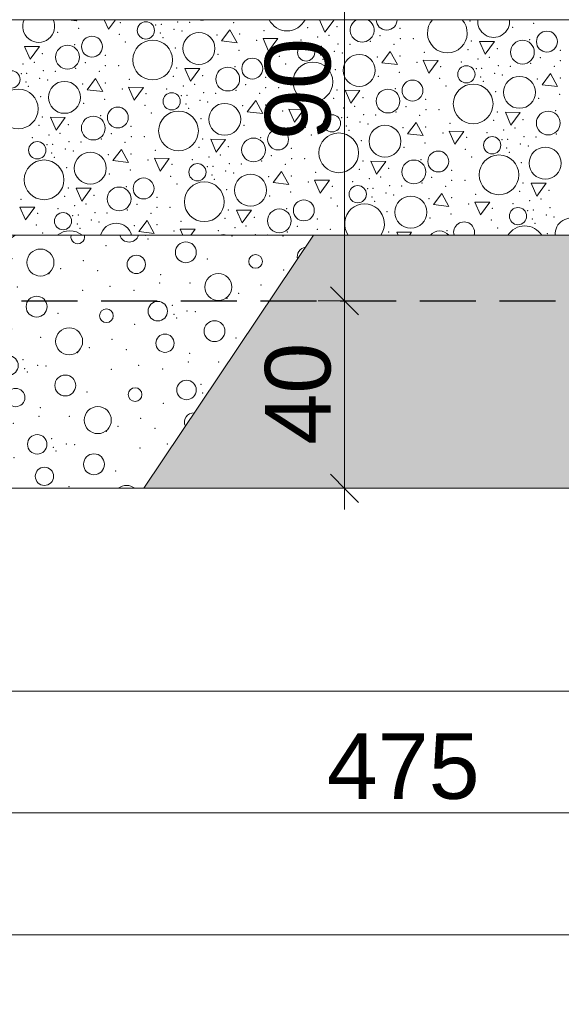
# Model space of a CAD drawing. Header units: millimetres. Extents: x -12989 to 381814, y -50461 to 30884.
# Tile 20 of 111: x 365345 to 366501, y -48362 to -46261. Entities that reach past the tile are written whole.
import ezdxf

# ---------------------------------------------------------------- set-up
doc = ezdxf.new("R2010")
doc.units = ezdxf.units.MM
doc.header["$MEASUREMENT"] = 0
doc.linetypes.add('Krawędzie ukryte', pattern=[170, 120, -50])
doc.linetypes.add('Wipeout_Contour', pattern=[1000, 0, -1000])
for name, color, linetype, lineweight in [('0_Nr_pióra__21', 7, 'Continuous', 25), ('A__STROPY_Nr_pióra__49', 7, 'Continuous', 15), ('A__STROPY_Nr_pióra__69', 7, 'Continuous', 13), ('A_WYPEŁNIENIA RYSUNKI_Nr_pióra__18', 9, 'Continuous', 13), ('Nowe_A_WYM_Nr_pióra__1', 7, 'Continuous', 13), ('Nowe_A_WYM_Nr_pióra__45', 7, 'Continuous', 15), ('Nowe_A_WYM_Nr_pióra__85', 7, 'Continuous', 13)]:
    doc.layers.add(name, color=color, linetype=linetype, lineweight=lineweight)
for name, color, linetype in [('A__STROPY', 7, 'Continuous'), ('A_WYPEŁNIENIA RYSUNKI', 7, 'Continuous'), ('Nowe_A_WYM', 7, 'Continuous')]:
    doc.layers.add(name, color=color, linetype=linetype)
for name, color, linetype, lineweight, true_color in [('A__STROPY_Nr_pióra__173', 7, 'Continuous', 5, 0x6a6a6a), ('A__STROPY_Nr_pióra__178', 7, 'Continuous', 5, 0x6a6a6a), ('A_WYPEŁNIENIA RYSUNKI_Nr_pióra__242', 7, 'Continuous', 13, 0xa7a7a7)]:
    doc.layers.add(name, color=color, linetype=linetype, lineweight=lineweight, true_color=true_color)
doc.styles.add('STYL_AUTOMATYCZNY_4', font='arial.ttf')
doc.dimstyles.new('STYL_AUTOMATYCZNY__1', dxfattribs={"dimtxt": 139.999998, "dimasz": 57, "dimexe": 0.18, "dimexo": 0.0625, "dimgap": 0, "dimtad": 1, "dimtih": 1, "dimtoh": 1, "dimdec": 0, "dimlfac": 0.1, "dimzin": 0, "dimdsep": 46, "dimtxsty": 'STYL_AUTOMATYCZNY_4', "dimblk": 'ARROWHEAD_6', "dimblk1": 'ARROWHEAD_6', "dimblk2": 'ARROWHEAD_6', "dimcen": 0.09, "dimse1": 1, "dimse2": 1, "dimclrd": 7, "dimclre": 7, "dimclrt": 7, "dimadec": 0, "dimazin": 0, "dimtfac": 1, "dimtdec": 4, "dimtmove": 0, "dimatfit": 3, "dimfxl": 0, "dimtolj": 1, "dimtzin": 0, "dimarcsym": 0})
doc.dimstyles.new('STYL_AUTOMATYCZNY__2', dxfattribs={"dimtxt": 139.999998, "dimasz": 57, "dimexe": 0.18, "dimexo": 0.0625, "dimgap": 0, "dimtad": 1, "dimdec": 0, "dimlfac": 0.1, "dimzin": 0, "dimdsep": 46, "dimtxsty": 'STYL_AUTOMATYCZNY_4', "dimblk": 'ARROWHEAD_6', "dimblk1": 'ARROWHEAD_6', "dimblk2": 'ARROWHEAD_6', "dimcen": 0.09, "dimse1": 1, "dimse2": 1, "dimclrd": 7, "dimclre": 7, "dimclrt": 7, "dimadec": 0, "dimazin": 0, "dimtfac": 1, "dimtdec": 4, "dimtmove": 0, "dimatfit": 3, "dimfxl": 0, "dimtolj": 1, "dimtzin": 0, "dimarcsym": 0})

# ---------------------------------------------------------------- blocks, each defined once
blk = doc.blocks.new('*X105', base_point=(363535.4, -45960.6))
at = {"layer": 'A__STROPY_Nr_pióra__178', "color": 251, "linetype": 'Continuous', "lineweight": 5, "true_color": 0x6a6a6a}
for p, q in [((365448.1, -46260.6), (365466.8, -46262.8)), ((365466.8, -46262.8), (365465.6, -46260.6)), ((365525.3, -46260.6), (365534.1, -46281)), ((365534.1, -46281), (365549, -46260.6)), ((365984.6, -46260.6), (365996.3, -46287.4)), ((365996.3, -46287.4), (366015.7, -46260.6)), ((365793.6, -46281.9), (365775.5, -46305.7)), ((365808.8, -46309.7), (365793.6, -46281.9)), ((365775.5, -46305.7), (365808.8, -46309.7)), ((365864.2, -46300.4), (365876.1, -46327.9)), ((365895.8, -46300.7), (365864.2, -46300.4)), ((365876.1, -46327.9), (365895.8, -46300.7)), ((366326.3, -46306.8), (366338.3, -46334.3)), ((366358, -46307.1), (366326.3, -46306.8)), ((366338.3, -46334.3), (366358, -46307.1)), ((365355.4, -46317.6), (365367.4, -46345)), ((365387.1, -46317.9), (365355.4, -46317.6)), ((365367.4, -46345), (365387.1, -46317.9)), ((366135.6, -46328.8), (366117.5, -46352.6)), ((366150.8, -46356.5), (366135.6, -46328.8)), ((366206.2, -46347.3), (366218.1, -46374.7)), ((366237.8, -46347.6), (366206.2, -46347.3)), ((366218.1, -46374.7), (366237.8, -46347.6)), ((365697.4, -46364.4), (365709.4, -46391.9)), ((365729, -46364.7), (365697.4, -46364.4)), ((365709.4, -46391.9), (365729, -46364.7)), ((366117.5, -46352.6), (366150.8, -46356.5)), ((365506.7, -46386.3), (365488.6, -46410.2)), ((365521.9, -46414.1), (365506.7, -46386.3)), ((366477.6, -46375.6), (366459.5, -46399.4)), ((366492.8, -46403.4), (366477.6, -46375.6)), ((365488.6, -46410.2), (365521.9, -46414.1)), ((365577.3, -46404.9), (365589.2, -46432.3)), ((365608.9, -46405.2), (365577.3, -46404.9)), ((365589.2, -46432.3), (365608.9, -46405.2)), ((366039.4, -46411.3), (366051.3, -46438.7)), ((366071, -46411.6), (366039.4, -46411.3)), ((366051.3, -46438.7), (366071, -46411.6)), ((366459.5, -46399.4), (366492.8, -46403.4)), ((365848.7, -46433.2), (365830.6, -46457)), ((365863.9, -46461), (365848.7, -46433.2)), ((365919.3, -46451.7), (365931.2, -46479.2)), ((365950.9, -46452), (365919.3, -46451.7)), ((365931.2, -46479.2), (365950.9, -46452)), ((365410.5, -46468.8), (365422.4, -46496.3)), ((365442.1, -46469.2), (365410.5, -46468.8)), ((365422.4, -46496.3), (365442.1, -46469.2)), ((365830.6, -46457), (365863.9, -46461)), ((366381.4, -46458.1), (366393.3, -46485.6)), ((366413, -46458.4), (366381.4, -46458.1)), ((366393.3, -46485.6), (366413, -46458.4)), ((366190.7, -46480.1), (366172.6, -46503.9)), ((366205.9, -46507.8), (366190.7, -46480.1)), ((365752.5, -46515.7), (365764.4, -46543.1)), ((365784.1, -46516), (365752.5, -46515.7)), ((365764.4, -46543.1), (365784.1, -46516)), ((366172.6, -46503.9), (366205.9, -46507.8)), ((366261.2, -46498.6), (366273.2, -46526)), ((366292.9, -46498.9), (366261.2, -46498.6)), ((366273.2, -46526), (366292.9, -46498.9)), ((365561.8, -46537.6), (365543.7, -46561.4)), ((365576.9, -46565.4), (365561.8, -46537.6)), ((365632.3, -46556.2), (365644.3, -46583.6)), ((365664, -46556.5), (365632.3, -46556.2)), ((365644.3, -46583.6), (365664, -46556.5)), ((365543.7, -46561.4), (365576.9, -46565.4)), ((366094.5, -46562.6), (366106.4, -46590)), ((366126.1, -46562.9), (366094.5, -46562.6)), ((366106.4, -46590), (366126.1, -46562.9)), ((365903.8, -46584.5), (365885.6, -46608.3)), ((365918.9, -46612.2), (365903.8, -46584.5)), ((365465.6, -46620.1), (365477.5, -46647.6)), ((365497.2, -46620.4), (365465.6, -46620.1)), ((365477.5, -46647.6), (365497.2, -46620.4)), ((365885.6, -46608.3), (365918.9, -46612.2)), ((365974.3, -46603), (365986.3, -46630.5)), ((366005.9, -46603.3), (365974.3, -46603)), ((365986.3, -46630.5), (366005.9, -46603.3)), ((366436.5, -46609.4), (366448.4, -46636.9)), ((366468.1, -46609.7), (366436.5, -46609.4)), ((366448.4, -46636.9), (366468.1, -46609.7)), ((366245.8, -46631.4), (366227.6, -46655.2)), ((366260.9, -46659.1), (366245.8, -46631.4)), ((365345.4, -46660.6), (365357.4, -46688)), ((365377, -46660.9), (365345.4, -46660.6)), ((365357.4, -46688), (365377, -46660.9)), ((366227.6, -46655.2), (366260.9, -46659.1)), ((366316.3, -46649.9), (366328.2, -46677.3)), ((366347.9, -46650.2), (366316.3, -46649.9)), ((366328.2, -46677.3), (366347.9, -46650.2)), ((365807.5, -46667), (365819.5, -46694.4)), ((365839.2, -46667.3), (365807.5, -46667)), ((365819.5, -46694.4), (365839.2, -46667.3)), ((365616.9, -46688.9), (365598.7, -46712.7)), ((365632, -46716.7), (365616.9, -46688.9)), ((365598.7, -46712.7), (365632, -46716.7)), ((365687.4, -46707.4), (365693.1, -46720.6)), ((365719, -46707.8), (365687.4, -46707.4)), ((365709.7, -46720.6), (365719, -46707.8)), ((366149.5, -46713.9), (366152.5, -46720.6)), ((366181.2, -46714.2), (366149.5, -46713.9)), ((366176.5, -46720.6), (366181.2, -46714.2))]:
    blk.add_line(p, q, dxfattribs=at)
for centre, radius in [((365614.1, -46283.5), 18.4), ((366470, -46307.4), 22.3), ((365499.1, -46318.1), 22.3), ((365628.6, -46346.6), 42.4), ((365727.4, -46321.9), 34.1), ((366417.7, -46329.8), 25.4), ((365446.8, -46340.5), 25.4), ((365956.1, -46330.4), 18.4), ((365841.1, -46365), 22.3), ((366069.4, -46368.7), 34.1), ((365327.2, -46388), 18.4), ((365788.8, -46387.3), 25.4), ((365970.6, -46393.4), 42.4), ((366298.1, -46377.2), 18.4), ((366183.1, -46411.8), 22.3), ((366411.4, -46415.6), 34.1), ((365341.7, -46451), 42.4), ((365440.5, -46426.3), 34.1), ((366130.8, -46434.2), 25.4), ((366312.6, -46440.3), 42.4), ((365669.2, -46434.8), 18.4), ((365554.2, -46469.4), 22.3), ((365782.4, -46473.2), 34.1), ((365501.9, -46491.8), 25.4), ((365683.7, -46497.9), 42.4), ((366011.2, -46481.7), 18.4), ((366472.8, -46481.1), 25.4), ((365896.2, -46516.2), 22.3), ((366124.4, -46520), 34.1), ((365843.9, -46538.6), 25.4), ((366025.7, -46544.7), 42.4), ((366353.2, -46528.5), 18.4), ((365382.3, -46539.2), 18.4), ((366466.4, -46566.9), 34.1), ((365396.8, -46602.3), 42.4), ((365495.5, -46577.6), 34.1), ((366238.1, -46563.1), 22.3), ((366367.7, -46591.6), 42.4), ((365724.2, -46586.1), 18.4), ((366185.9, -46585.5), 25.4), ((365609.2, -46620.7), 22.3), ((365837.5, -46624.4), 34.1), ((365557, -46643.1), 25.4), ((365738.7, -46649.1), 42.4), ((366066.2, -46633), 18.4), ((366179.5, -46671.3), 34.1), ((365898.9, -46689.9), 25.4), ((365951.2, -46667.5), 22.3), ((366408.2, -46679.8), 18.4), ((365437.3, -46690.5), 18.4)]:
    blk.add_circle(centre, radius, dxfattribs=at)
for centre, radius, start, end in [((365385.4, -46275), 34.1, 155.0102, 24.9898), ((365733.7, -46236.1), 25.4, 254.6946, 285.3054), ((365915.5, -46242.1), 42.4, 205.7817, 334.2183), ((366075.7, -46282.9), 25.4, 118.6399, 61.3601), ((366128, -46260.5), 22.3, 180.1639, 359.8361), ((366257.5, -46289), 42.4, 138.0095, 41.9905), ((366356.3, -46264.3), 34.1, 173.7669, 6.2331), ((366080.7, -46696), 42.4, 324.597, 215.403), ((366521.5, -46718.2), 34.1, 355.9283, 184.0717), ((365550.6, -46728.9), 34.1, 14.0566, 165.9434), ((366293.2, -46714.4), 22.3, 343.8854, 196.1146), ((366422.7, -46742.9), 42.4, 31.6432, 148.3568), ((365451.8, -46753.6), 42.4, 50.9858, 129.0142), ((365779.3, -46737.4), 18.4, 65.9833, 114.0167), ((366240.9, -46736.8), 25.4, 39.5478, 140.4522)]:
    blk.add_arc(centre, radius, start, end, dxfattribs=at)
for p in [(365682.2, -46265.3), (366305.6, -46263.1), (365471, -46279), (365559.5, -46266.9), (365635, -46271.6), (365646.8, -46270.7), (365674.3, -46281.1), (365691.1, -46285), (365707.8, -46266.1), (365801.6, -46266.6), (365866, -46283.7), (365959.5, -46277.4), (366022.1, -46275.5), (366022.1, -46275.5), (366156.4, -46279.2), (366397, -46276.9), (366441.9, -46268.3), (365426.1, -46287.6), (365557.2, -46291.9), (365644.8, -46289.3), (365650.4, -46298.7), (365765.8, -46293.1), (365814.5, -46291.2), (365850.8, -46304.4), (365945.4, -46303.7), (365980.9, -46297.6), (366004.9, -46293.9), (366093, -46306.6), (366114, -46294.7), (366156.8, -46301.1), (366184.6, -46301.1), (366309, -46306.4), (366433.2, -46303.4), (365462.3, -46314.2), (365570.4, -46308.5), (365676.7, -46320.7), (365813, -46325.9), (365901.5, -46313.8), (365977, -46318.5), (365988.8, -46317.6), (366016.3, -46327.9), (366024.2, -46312.2), (366049.8, -46313), (366143.6, -46313.5), (366301.5, -46324.3), (366364.1, -46322.4), (366364.1, -46322.4), (366498.4, -46326.1), (365393.2, -46333.1), (365393.2, -46333.1), (365527.5, -46336.8), (365768.1, -46334.5), (365899.2, -46338.8), (365986.8, -46336.1), (365992.4, -46345.5), (366033.1, -46331.9), (366107.8, -46340), (366156.5, -46338.1), (366208, -46330.5), (366322.9, -46344.4), (366346.8, -46340.8), (366456, -46341.5), (366498.8, -46347.9), (365352, -46355.1), (365376, -46351.5), (365395.3, -46369.7), (365420.9, -46370.6), (365464.1, -46364.2), (365485.1, -46352.2), (365527.9, -46358.7), (365555.7, -46358.6), (365680.1, -46364), (365804.3, -46361), (365912.4, -46355.4), (366018.6, -46367.5), (366192.8, -46351.3), (366243.5, -46360.6), (366287.3, -46350.6), (366319, -46365.4), (366330.8, -46364.4), (366366.2, -46359), (366391.8, -46359.8), (366435, -46353.5), (366485.6, -46360.3), (365348.1, -46376.1), (365359.9, -46375.2), (365387.4, -46385.5), (365404.2, -46389.4), (365514.7, -46371.1), (365579.1, -46388.1), (365672.6, -46381.8), (365735.2, -46380), (365735.2, -46380), (365869.5, -46383.6), (366110.1, -46381.4), (366155, -46372.7), (366241.2, -46385.6), (366328.8, -46383), (366358.3, -46374.8), (366375.1, -46378.7), (366449.8, -46386.9), (366498.5, -46384.9), (365357.9, -46393.7), (365363.5, -46403.1), (365478.9, -46397.6), (365527.6, -46395.6), (365563.9, -46408.8), (365658.4, -46408.2), (365694, -46402), (365717.9, -46398.3), (365806.1, -46411), (365827.1, -46399.1), (365869.9, -46405.5), (365897.7, -46405.5), (366022.1, -46410.9), (366146.3, -46407.9), (366254.4, -46402.3), (366334.4, -46392.4), (365389.7, -46425.1), (365526, -46430.3), (365614.6, -46418.2), (365690.1, -46422.9), (365701.9, -46422), (365729.4, -46432.4), (365737.2, -46416.6), (365762.9, -46417.4), (365856.7, -46417.9), (366014.6, -46428.7), (366077.2, -46426.8), (366077.2, -46426.8), (366211.5, -46430.5), (366360.6, -46414.4), (366452.1, -46428.2), (366496.9, -46419.6), (365481.2, -46438.9), (365612.3, -46443.2), (365699.9, -46440.6), (365705.5, -46449.9), (365746.2, -46436.3), (365820.9, -46444.4), (365869.6, -46442.5), (365921.1, -46435), (366036, -46448.8), (366059.9, -46445.2), (366169, -46446), (366211.9, -46452.4), (366239.7, -46452.4), (366488.3, -46454.7), (365393.2, -46468.4), (365517.4, -46465.4), (365625.5, -46459.8), (365731.7, -46472), (365905.9, -46455.7), (365956.6, -46465), (366000.4, -46455), (366032.1, -46469.8), (366043.9, -46468.9), (366079.2, -46463.5), (366104.8, -46464.3), (366148.1, -46457.9), (366198.7, -46464.8), (366356.6, -46475.6), (366364.1, -46457.7), (366419.2, -46473.7), (366419.2, -46473.7), (365385.7, -46486.3), (365448.3, -46484.4), (365448.3, -46484.4), (365582.6, -46488.1), (365823.2, -46485.8), (365868, -46477.1), (365954.2, -46490.1), (366041.9, -46487.4), (366047.5, -46496.8), (366071.4, -46479.2), (366088.2, -46483.2), (366162.9, -46491.3), (366211.5, -46489.3), (366263.1, -46481.8), (366377.9, -46495.7), (366401.9, -46492), (365371.5, -46512.6), (365407, -46506.4), (365431, -46502.8), (365519.2, -46515.5), (365540.1, -46503.5), (365583, -46509.9), (365610.8, -46509.9), (365735.2, -46515.3), (365859.4, -46512.3), (365967.5, -46506.7), (366247.9, -46502.6), (366298.6, -46511.9), (366342.4, -46501.9), (366374.1, -46516.6), (366385.9, -46515.7), (366421.2, -46510.3), (366446.8, -46511.1), (366490.1, -46504.7), (365403.2, -46527.4), (365415, -46526.4), (365442.5, -46536.8), (365450.3, -46521), (365475.9, -46521.8), (365569.8, -46522.3), (365727.6, -46533.1), (365790.3, -46531.3), (365790.3, -46531.3), (365924.6, -46534.9), (366073.7, -46518.8), (366165.2, -46532.7), (366210, -46524), (366296.2, -46536.9), (366383.9, -46534.3), (366413.4, -46526.1), (366430.2, -46530), (365413, -46545), (365418.6, -46554.4), (365459.3, -46540.7), (365534, -46548.9), (365582.6, -46546.9), (365634.2, -46539.4), (365713.5, -46559.5), (365749, -46553.3), (365773, -46549.6), (365882.1, -46550.4), (365925, -46556.8), (365952.8, -46556.8), (366201.4, -46559.2), (366309.4, -46553.5), (366389.5, -46543.7), (365444.8, -46576.4), (365618.9, -46560.1), (365669.7, -46569.5), (365745.1, -46574.2), (365757, -46573.3), (365792.3, -46567.9), (365817.9, -46568.7), (365861.2, -46562.3), (365911.7, -46569.2), (366069.6, -46580), (366077.2, -46562.1), (366132.3, -46578.1), (366132.3, -46578.1), (366415.7, -46565.7), (365536.3, -46590.2), (365581.1, -46581.6), (365667.3, -46594.5), (365754.9, -46591.8), (365760.5, -46601.2), (365784.5, -46583.6), (365801.3, -46587.6), (365876, -46595.7), (365924.6, -46593.8), (365976.2, -46586.3), (366091, -46600.1), (366115, -46596.5), (366224.1, -46597.3), (366266.6, -46581.8), (365448.3, -46619.7), (365572.4, -46616.7), (365680.5, -46611.1), (365960.9, -46607), (366011.7, -46616.3), (366055.5, -46606.3), (366087.1, -46621.1), (366099, -46620.2), (366134.3, -46614.8), (366159.9, -46615.6), (366203.1, -46609.2), (366253.7, -46616.1), (366266.9, -46603.7), (366294.8, -46603.7), (366419.2, -46609), (365347.3, -46643.8), (365440.7, -46637.6), (365503.3, -46635.7), (365503.3, -46635.7), (365637.7, -46639.4), (365786.8, -46623.2), (365878.2, -46637.1), (365923.1, -46628.4), (366009.3, -46641.4), (366096.9, -46638.7), (366126.4, -46630.5), (366143.2, -46634.5), (366218, -46642.6), (366266.6, -46640.6), (366318.2, -46633.1), (366411.6, -46626.8), (366457, -46643.3), (366474.2, -46625), (366474.2, -46625), (365426.6, -46663.9), (365462.1, -46657.7), (365486.1, -46654), (365595.2, -46654.8), (365638, -46661.2), (365665.9, -46661.2), (365914.4, -46663.6), (366022.5, -46658), (366102.5, -46648.1), (366302.9, -46653.8), (366353.6, -46663.2), (366397.5, -46653.2), (366433, -46647), (366476.3, -46661.6), (365382.8, -46673.9), (365458.2, -46678.7), (365470, -46677.7), (365505.4, -46672.3), (365531, -46673.1), (365574.2, -46666.7), (365624.8, -46673.6), (365782.7, -46684.4), (365790.3, -46666.6), (365845.3, -46682.6), (365845.3, -46682.6), (366128.8, -46670.1), (366220.2, -46683.9), (366265.1, -46675.3), (366429.1, -46667.9), (366438.9, -46685.6), (366440.9, -46667), (366468.4, -46677.4), (366485.2, -46681.3), (365380.4, -46698.9), (365468, -46696.3), (365473.6, -46705.7), (365497.5, -46688.1), (365514.3, -46692), (365589.1, -46700.2), (365637.7, -46698.2), (365689.2, -46690.7), (365804.1, -46704.6), (365828.1, -46700.9), (365937.2, -46701.7), (365979.7, -46686.2), (366351.3, -46688.2), (366364.5, -46704.8), (366444.5, -46695), (365393.6, -46715.5), (365674, -46711.4), (365768.6, -46710.8), (365847.4, -46719.2), (365873, -46720), (365916.2, -46713.6), (365966.8, -46720.5), (365980, -46708.1), (366007.9, -46708.1), (366132.3, -46713.4), (366256.4, -46710.5), (366470.8, -46717)]:
    blk.add_point(p, dxfattribs=at)
blk = doc.blocks.new('ElemPrzekroju_87_1', base_point=(363535.4, -45960.6))
at = {"color": 254, "linetype": 'Wipeout_Contour', "lineweight": 0, "ltscale": 1496013.813862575}
blk.add_wipeout([(363818.5, -46720.6), (363818.5, -47260.6), (378258.5, -47260.6), (378258.5, -46720.6)], dxfattribs=at).dxf.layer = 'A__STROPY'
at = {"layer": 'A__STROPY_Nr_pióra__173', "linetype": 'Continuous', "lineweight": 5, "true_color": 0x6a6a6a}
h = blk.add_hatch(dxfattribs=at)
h.set_pattern_fill('Grunt_0001', color=251, style=0, pattern_type=2)
h.set_pattern_definition([(45, (363535.4, -45960.59), (-95.4594, 95.4594), []), (45, (363503.58, -45928.77), (-190.919, 190.919), []), (45, (363471.76, -45896.95), (-190.919, 190.919), []), (135, (363439.945, -45865.132), (31.8198, 31.8198), [135, -135])])
h.paths.add_polyline_path([(363818.5, -46720.6), (363818.5, -47260.6), (378258.5, -47260.6), (378258.5, -46720.6)])
at = {"layer": 'A__STROPY_Nr_pióra__69', "color": 7, "linetype": 'Continuous', "lineweight": 13}
blk.add_line((378258.5, -47260.6), (363818.5, -47260.6), dxfattribs=at)
at = {"color": 254, "linetype": 'Wipeout_Contour', "lineweight": 0, "ltscale": 1495763.64850737}
blk.add_wipeout([(363818.5, -46720.6), (378258.5, -46720.6), (378258.5, -46260.6), (363818.5, -46260.6)], dxfattribs=at).dxf.layer = 'A__STROPY'
at = {"layer": 'A__STROPY_Nr_pióra__49', "color": 7, "linetype": 'Continuous', "lineweight": 15}
for p, q in [((378258.5, -46260.6), (363818.5, -46260.6)), ((378258.5, -46720.6), (363818.5, -46720.6))]:
    blk.add_line(p, q, dxfattribs=at)
at = {"layer": 'A__STROPY', "lineweight": 0}
blk.add_blockref('*X105', (363535.4, -45960.6), dxfattribs=at)
blk = doc.blocks.new('*X167', base_point=(363535.4, -45960.6))
at = {"layer": 'A_WYPEŁNIENIA RYSUNKI_Nr_pióra__242', "color": 253, "linetype": 'Continuous', "lineweight": 13, "true_color": 0xa7a7a7}
for centre, radius in [((364136.1, -46742), 19.5), ((364390.8, -46735.6), 14.6), ((364621.5, -46768.4), 22.3), ((365699.4, -46757), 22.3), ((364311.3, -46790.2), 28.8), ((364880.1, -46778.1), 20.8), ((365389.1, -46778.8), 28.8), ((365593.6, -46782.8), 19.5), ((365848.3, -46776.4), 14.6), ((364515.8, -46794.2), 19.5), ((364770.5, -46787.9), 14.6), ((363923.4, -46832.1), 22.3), ((365001.2, -46820.7), 22.3), ((365259.8, -46830.3), 20.8), ((365768.8, -46831.1), 28.8), ((364182, -46841.7), 20.8), ((364691, -46842.5), 28.8), ((364895.5, -46846.5), 19.5), ((365150.2, -46840.1), 14.6), ((364072.3, -46851.5), 14.6), ((365380.9, -46872.9), 22.3), ((364303, -46884.4), 22.3), ((364561.6, -46894), 20.8), ((365070.7, -46894.7), 28.8), ((365639.5, -46882.6), 20.8), ((363992.8, -46906.1), 28.8), ((364197.3, -46910.1), 19.5), ((364452, -46903.8), 14.6), ((365275.1, -46898.7), 19.5), ((365529.9, -46892.3), 14.6), ((364682.7, -46936.6), 22.3), ((365760.6, -46925.2), 22.3), ((363604.9, -46948), 22.3), ((363863.5, -46957.7), 20.8), ((364372.5, -46958.4), 28.8), ((364941.3, -46946.2), 20.8), ((365450.3, -46947), 28.8), ((365654.8, -46951), 19.5), ((363753.9, -46967.4), 14.6), ((364577, -46962.4), 19.5), ((364831.7, -46956), 14.6), ((363984.6, -47000.3), 22.3), ((365062.4, -46988.9), 22.3), ((365321, -46998.5), 20.8), ((363674.3, -47022.1), 28.8), ((364243.2, -47009.9), 20.8), ((364752.2, -47010.6), 28.8), ((364956.7, -47014.6), 19.5), ((365211.4, -47008.3), 14.6), ((363878.8, -47026), 19.5), ((364133.6, -47019.7), 14.6), ((365442.1, -47041.1), 22.3), ((364364.3, -47052.5), 22.3), ((364622.9, -47062.2), 20.8), ((365131.9, -47062.9), 28.8), ((365700.7, -47050.7), 20.8), ((364054, -47074.3), 28.8), ((364258.5, -47078.3), 19.5), ((364513.2, -47071.9), 14.6), ((365336.4, -47066.9), 19.5), ((365591.1, -47060.5), 14.6), ((364743.9, -47104.8), 22.3), ((363666.1, -47116.2), 22.3), ((363924.7, -47125.8), 20.8), ((364433.7, -47126.6), 28.8), ((365002.5, -47114.4), 20.8), ((365511.5, -47115.1), 28.8), ((363560.4, -47142), 19.5), ((363815.1, -47135.6), 14.6), ((364638.2, -47130.5), 19.5), ((364892.9, -47124.2), 14.6), ((364045.8, -47168.4), 22.3), ((365123.6, -47157), 22.3), ((365382.2, -47166.7), 20.8), ((363735.6, -47190.2), 28.8), ((364304.4, -47178.1), 20.8), ((364813.4, -47178.8), 28.8), ((365017.9, -47182.8), 19.5), ((365272.6, -47176.4), 14.6), ((363940, -47194.2), 19.5), ((364194.8, -47187.8), 14.6), ((365503.3, -47209.3), 22.3), ((364425.5, -47220.7), 22.3), ((364684.1, -47230.3), 20.8), ((365193.1, -47231.1), 28.8), ((364574.4, -47240.1), 14.6), ((365397.6, -47235), 19.5)]:
    blk.add_circle(centre, radius, dxfattribs=at)
for centre, radius, start, end in [((363931.6, -46738), 28.8, 142.7891, 37.2109), ((364241.8, -46716.2), 22.3, 191.3817, 348.6183), ((364500.4, -46725.8), 20.8, 165.4189, 14.5811), ((365009.5, -46726.6), 28.8, 168.0127, 11.9873), ((365213.9, -46730.5), 19.5, 149.357, 30.643), ((365319.7, -46704.8), 22.3, 225.276, 314.724), ((365468.7, -46724.2), 14.6, 165.7222, 14.2778), ((365578.3, -46714.4), 20.8, 197.2923, 342.7077), ((365958, -46766.7), 20.8, 99.0559, 193.2059), ((363802.3, -46789.5), 20.8, 321.2642, 38.7358), ((363817.6, -46857.9), 19.5, 187.9941, 87.4269), ((363613.1, -46853.9), 28.8, 193.4553, 346.5447), ((363545, -47073.6), 20.8, 251.7722, 108.2278), ((365716, -47119.1), 19.5, 85.997, 206.2648), ((363606.2, -47241.7), 20.8, 294.9891, 245.0109), ((364115.2, -47242.5), 28.8, 320.956, 219.044), ((364319.7, -47246.5), 19.5, 313.5928, 226.4072), ((364805.1, -47272.9), 22.3, 33.7044, 146.2956), ((365572.8, -47283.3), 28.8, 52.1618, 127.8382)]:
    blk.add_arc(centre, radius, start, end, dxfattribs=at)
for p in [(364562.6, -46725.2), (364580.5, -46726.8), (364778.3, -46725.3), (365100.7, -46722.4), (365613, -46720.9), (365797.8, -46722.3), (365907, -46722.2), (363871, -46729.6), (363871, -46729.6), (364022.9, -46733.8), (364287.9, -46730.5), (364535.2, -46732.3), (364540.4, -46740), (364720, -46733.8), (364829.1, -46733.6), (365052.7, -46739.9), (365131.5, -46744.2), (365528.9, -46742.7), (365618.3, -46728.6), (363950.1, -46761.9), (363974.9, -46751.3), (364053.7, -46755.6), (364188.4, -46763.8), (364451, -46754.1), (364911.2, -46765.8), (365027.9, -46750.4), (365266.3, -46752.4), (363833.3, -46777.2), (363864.4, -46788.9), (363882.4, -46790.4), (364080.1, -46788.9), (364185.8, -46781.8), (364250.7, -46781.9), (364250.7, -46781.9), (364402.6, -46786.1), (364667.6, -46782.7), (364914.8, -46784.6), (364942.3, -46777.5), (364960.2, -46779), (365099.7, -46786), (365158, -46777.5), (365208.8, -46785.9), (365263.6, -46770.4), (365328.5, -46770.5), (365328.5, -46770.5), (365480.4, -46774.6), (365745.4, -46771.3), (363837, -46796), (363842.3, -46803.7), (364021.8, -46797.4), (364131, -46797.3), (364354.5, -46803.5), (364433.4, -46807.9), (364830.7, -46806.4), (364920.1, -46792.3), (365407.6, -46802.7), (365432.4, -46792.1), (365511.2, -46796.5), (365645.9, -46804.7), (365908.5, -46794.9), (364213, -46829.4), (364329.8, -46814.1), (364568.1, -46816.1), (365290.9, -46818), (365322, -46829.7), (365339.9, -46831.3), (365537.7, -46829.8), (365643.3, -46822.7), (365708.2, -46822.7), (365708.2, -46822.7), (365860.1, -46826.9), (363969.4, -46846.4), (364216.7, -46848.2), (364244.1, -46841.1), (364262.1, -46842.7), (364401.5, -46849.7), (364459.8, -46841.2), (364510.6, -46849.5), (364565.5, -46834.1), (364630.4, -46834.1), (364630.4, -46834.1), (364782.2, -46838.3), (365047.3, -46835), (365294.5, -46836.8), (365299.8, -46844.5), (365479.4, -46838.3), (365588.5, -46838.1), (365812.1, -46844.4), (363656.4, -46867.2), (363735.2, -46871.5), (364132.5, -46870), (364222, -46856), (364709.5, -46866.4), (364734.2, -46855.8), (364813.1, -46860.1), (364947.8, -46868.3), (365210.4, -46858.6), (365670.6, -46870.3), (365787.3, -46854.9), (363631.6, -46877.8), (363869.9, -46879.7), (364592.7, -46881.7), (364623.8, -46893.4), (364641.7, -46894.9), (364839.5, -46893.4), (364945.2, -46886.3), (365010, -46886.4), (365010, -46886.4), (365161.9, -46890.5), (365426.9, -46887.2), (365674.2, -46889.1), (365701.6, -46881.9), (365719.6, -46883.5), (363546, -46904.8), (363563.9, -46906.4), (363703.4, -46913.3), (363761.7, -46904.8), (363812.5, -46913.2), (363867.3, -46897.8), (363932.2, -46897.8), (363932.2, -46897.8), (364084.1, -46902), (364349.1, -46898.7), (364596.4, -46900.5), (364601.6, -46908.2), (364781.2, -46901.9), (364890.3, -46901.8), (365113.9, -46908), (365192.8, -46912.4), (365590.1, -46910.8), (365679.5, -46896.8), (364011.3, -46930), (364036.1, -46919.4), (364114.9, -46923.8), (364249.6, -46932), (364512.2, -46922.3), (364972.4, -46933.9), (365089.1, -46918.6), (365327.5, -46920.6), (363894.6, -46945.3), (363925.6, -46957), (363943.6, -46958.6), (364141.3, -46957.1), (364247, -46950), (364311.9, -46950.1), (364311.9, -46950.1), (364463.8, -46954.2), (364728.8, -46950.9), (364976, -46952.7), (365003.5, -46945.6), (365021.4, -46947.2), (365160.9, -46954.2), (365219.2, -46945.7), (365270, -46954), (365324.8, -46938.6), (365389.7, -46938.6), (365389.7, -46938.6), (365541.6, -46942.8), (365806.6, -46939.5), (363650.9, -46962.3), (363898.2, -46964.1), (363903.5, -46971.9), (364083.1, -46965.6), (364192.2, -46965.4), (364415.7, -46971.7), (364494.6, -46976), (364891.9, -46974.5), (364981.3, -46960.5), (365468.8, -46970.9), (365493.6, -46960.3), (365572.4, -46964.6), (365707.2, -46972.8), (363551.5, -46995.7), (363814.1, -46985.9), (364274.2, -46997.6), (364391, -46982.3), (364629.3, -46984.2), (365352.1, -46986.2), (365383.2, -46997.9), (365401.1, -46999.4), (365598.9, -46997.9), (365704.5, -46990.8), (365769.4, -46990.9), (365769.4, -46990.9), (363548.9, -47013.7), (363613.7, -47013.7), (363613.7, -47013.7), (363765.6, -47017.9), (364030.6, -47014.6), (364277.9, -47016.4), (364305.3, -47009.3), (364323.3, -47010.9), (364462.7, -47017.8), (364521, -47009.3), (364571.8, -47017.7), (364626.7, -47002.3), (364691.6, -47002.3), (364691.6, -47002.3), (364843.4, -47006.5), (365108.5, -47003.1), (365355.7, -47005), (365361, -47012.7), (365540.6, -47006.4), (365649.7, -47006.3), (363717.6, -47035.4), (363796.4, -47039.7), (364193.7, -47038.2), (364283.2, -47024.1), (364770.7, -47034.5), (364795.4, -47023.9), (364874.3, -47028.3), (365009, -47036.5), (365271.6, -47026.8), (365731.8, -47038.4), (363576.1, -47061.3), (363692.8, -47045.9), (363931.2, -47047.9), (364653.9, -47049.8), (364685, -47061.5), (364703, -47063.1), (364900.7, -47061.6), (365006.4, -47054.5), (365071.3, -47054.6), (365071.3, -47054.6), (365223.1, -47058.7), (365488.1, -47055.4), (365735.4, -47057.2), (363579.7, -47080.1), (363607.2, -47072.9), (363625.1, -47074.5), (363764.6, -47081.5), (363822.9, -47073), (363873.7, -47081.4), (363928.5, -47065.9), (363993.4, -47066), (363993.4, -47066), (364145.3, -47070.1), (364410.3, -47066.8), (364657.6, -47068.6), (364662.8, -47076.4), (364842.4, -47070.1), (364951.5, -47069.9), (365175.1, -47076.2), (365254, -47080.5), (365651.3, -47079), (363585, -47087.8), (364072.5, -47098.2), (364097.3, -47087.6), (364176.1, -47092), (364310.8, -47100.2), (364573.4, -47090.4), (365033.6, -47102.1), (365150.3, -47086.8), (365388.7, -47088.7), (363955.8, -47113.5), (363986.8, -47125.2), (364004.8, -47126.8), (364202.5, -47125.3), (364308.2, -47118.2), (364373.1, -47118.2), (364373.1, -47118.2), (364525, -47122.4), (364790, -47119.1), (365037.2, -47120.9), (365064.7, -47113.8), (365082.6, -47115.4), (365222.1, -47122.3), (365280.4, -47113.8), (365331.2, -47122.2), (365386.1, -47106.7), (365450.9, -47106.8), (365450.9, -47106.8), (365602.8, -47111), (363712.1, -47130.5), (363959.4, -47132.3), (363964.7, -47140), (364144.3, -47133.8), (364253.4, -47133.6), (364477, -47139.9), (364555.8, -47144.2), (364953.1, -47142.7), (365042.5, -47128.6), (365530, -47139), (365554.8, -47128.4), (365633.6, -47132.8), (363612.7, -47163.8), (363875.3, -47154.1), (364335.4, -47165.8), (364452.2, -47150.4), (364690.5, -47152.4), (365413.3, -47154.3), (365444.4, -47166), (365462.3, -47167.6), (365660.1, -47166.1), (363610.1, -47181.8), (363674.9, -47181.9), (363674.9, -47181.9), (363826.8, -47186), (364091.8, -47182.7), (364339.1, -47184.6), (364366.5, -47177.4), (364384.5, -47179), (364523.9, -47186), (364582.2, -47177.5), (364633.1, -47185.9), (364687.9, -47170.4), (364752.8, -47170.5), (364752.8, -47170.5), (364904.6, -47174.6), (365169.7, -47171.3), (365416.9, -47173.1), (365422.2, -47180.9), (365601.8, -47174.6), (363555.2, -47197.3), (363778.8, -47203.5), (363857.6, -47207.9), (364255, -47206.3), (364344.4, -47192.3), (364831.9, -47202.7), (364856.6, -47192.1), (364935.5, -47196.5), (365070.2, -47204.7), (365332.8, -47194.9), (363637.3, -47229.4), (363754, -47214.1), (363992.4, -47216.1), (364715.1, -47218), (364746.2, -47229.7), (364764.2, -47231.3), (364961.9, -47229.8), (365067.6, -47222.7), (365132.5, -47222.7), (365132.5, -47222.7), (365284.3, -47226.9), (365549.4, -47223.6), (363640.9, -47248.2), (363668.4, -47241.1), (363686.3, -47242.7), (363825.8, -47249.7), (363884.1, -47241.2), (363934.9, -47249.5), (363989.7, -47234.1), (364054.6, -47234.1), (364054.6, -47234.1), (364206.5, -47238.3), (364471.5, -47235), (364718.8, -47236.8), (364724.1, -47244.5), (364903.6, -47238.3), (365012.7, -47238.1), (365236.3, -47244.3), (365315.2, -47248.7), (363646.2, -47256), (364158.5, -47255.8), (364237.3, -47260.1), (364634.6, -47258.6), (365211.6, -47254.9), (365449.9, -47256.9)]:
    blk.add_point(p, dxfattribs=at)
blk = doc.blocks.new('Wypełnienie_4_1', base_point=(363535.4, -45960.6))
at = {"color": 254, "linetype": 'Wipeout_Contour', "lineweight": 0, "ltscale": 2204368.059210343}
blk.add_wipeout([(365971.8, -46720.6), (363818.5, -46720.6), (363818.5, -46860.6), (363538.5, -46860.6), (363538.5, -47260.6), (365609.4, -47260.6)], dxfattribs=at).dxf.layer = 'A_WYPEŁNIENIA RYSUNKI'
at = {"layer": 'A_WYPEŁNIENIA RYSUNKI_Nr_pióra__18', "color": 9, "linetype": 'Continuous', "lineweight": 13, "flags": 128}
blk.add_lwpolyline([(365971.8, -46720.6), (365609.4, -47260.6), (363538.5, -47260.6), (363538.5, -46860.6), (363818.5, -46860.6), (363818.5, -46720.6)], close=True, dxfattribs=at)
at = {"layer": 'A_WYPEŁNIENIA RYSUNKI_Nr_pióra__242', "color": 253, "linetype": 'Continuous', "lineweight": 13, "true_color": 0xa7a7a7}
blk.add_blockref('*X167', (363535.4, -45960.6), dxfattribs=at)
blk = doc.blocks.new('*D178', base_point=(363535.4, -45960.6))
at = {"layer": 'Nowe_A_WYM_Nr_pióra__45', "color": 7, "linetype": 'Continuous', "lineweight": 15}
for p, q in [((363668.5, -47663.2), (363608.5, -47723.2)), ((363848.5, -47663.2), (363788.5, -47723.2))]:
    blk.add_line(p, q, dxfattribs=at)
at = {"layer": 'Nowe_A_WYM_Nr_pióra__85', "color": 7, "linetype": 'Continuous', "lineweight": 13}
for p, q in [((363638.5, -47749.5), (363638.5, -47637)), ((363818.5, -47749.5), (363818.5, -47637)), ((363538.5, -47693.2), (363638.5, -47693.2)), ((363638.5, -47693.2), (363818.5, -47693.2)), ((363818.5, -47693.2), (378258.5, -47693.2))]:
    blk.add_line(p, q, dxfattribs=at)
blk = doc.blocks.new('ARROWHEAD_6')
at = {"color": 0, "linetype": 'Continuous', "lineweight": 0}
for p, q in [((-0.5, -0.5), (0.5, 0.5)), ((0, 0), (-1, 0))]:
    blk.add_line(p, q, dxfattribs=at)
blk = doc.blocks.new('*D179', base_point=(363535.4, -45960.6))
at = {"layer": 'Nowe_A_WYM_Nr_pióra__45', "color": 7, "linetype": 'Continuous', "lineweight": 15}
for p, q in [((363848.5, -47663.2), (363788.5, -47723.2)), ((378288.5, -47663.2), (378228.5, -47723.2))]:
    blk.add_line(p, q, dxfattribs=at)
at = {"layer": 'Nowe_A_WYM_Nr_pióra__85', "color": 7, "linetype": 'Continuous', "lineweight": 13}
for p, q in [((378258.5, -47749.5), (378258.5, -47637)), ((363818.5, -47693.2), (378258.5, -47693.2))]:
    blk.add_line(p, q, dxfattribs=at)
at = {"layer": 'Nowe_A_WYM_Nr_pióra__1', "color": 7, "lineweight": 13, "char_height": 140, "attachment_point": 7, "style": 'STYL_AUTOMATYCZNY_4'}
for s, insert in [('\\A1;{\\pql;\\fArial|b0|i0|c238|p0;\\W1.000000;18}', (363848.5, -47665.2)), ('\\A1;{\\pql;\\fArial|b0|i0|c238|p0;\\W1.000000;1\xa0444}', (370798.3, -47665.2)), ('\\A1;{\\pql;\\fArial|b0|i0|c238|p0;\\W1.000000;10}', (378014.9, -47665.2))]:
    blk.add_mtext(s, dxfattribs=dict(at, insert=insert))
blk = doc.blocks.new('*D182', base_point=(363535.4, -45960.6))
at = {"layer": 'Nowe_A_WYM_Nr_pióra__45', "color": 7, "linetype": 'Continuous', "lineweight": 15}
for p, q in [((363815.4, -47923.2), (363755.4, -47983.2)), ((368565.4, -47923.2), (368505.4, -47983.2))]:
    blk.add_line(p, q, dxfattribs=at)
at = {"layer": 'Nowe_A_WYM_Nr_pióra__85', "color": 7, "linetype": 'Continuous', "lineweight": 13}
for p, q in [((363785.4, -48009.5), (363785.4, -47897)), ((363740.4, -47953.2), (363785.4, -47953.2)), ((363785.4, -47953.2), (368535.4, -47953.2))]:
    blk.add_line(p, q, dxfattribs=at)
at = {"layer": 'Nowe_A_WYM_Nr_pióra__1', "color": 7, "lineweight": 13, "insert": (366000.2, -47925.2), "char_height": 140, "attachment_point": 7, "style": 'STYL_AUTOMATYCZNY_4'}
blk.add_mtext('\\A1;{\\pql;\\fArial|b0|i0|c238|p0;\\W1.000000;475}', dxfattribs=at)
blk = doc.blocks.new('*D183', base_point=(363535.4, -45960.6))
at = {"layer": 'Nowe_A_WYM_Nr_pióra__45', "color": 7, "linetype": 'Continuous', "lineweight": 15}
for p, q in [((368565.4, -47923.2), (368505.4, -47983.2)), ((373565.4, -47923.2), (373505.4, -47983.2))]:
    blk.add_line(p, q, dxfattribs=at)
at = {"layer": 'Nowe_A_WYM_Nr_pióra__85', "color": 7, "linetype": 'Continuous', "lineweight": 13}
for p, q in [((368535.4, -48009.5), (368535.4, -47897)), ((373535.4, -48009.5), (373535.4, -47897)), ((363785.4, -47953.2), (368535.4, -47953.2)), ((368535.4, -47953.2), (373535.4, -47953.2))]:
    blk.add_line(p, q, dxfattribs=at)
at = {"layer": 'Nowe_A_WYM_Nr_pióra__1', "color": 7, "lineweight": 13, "insert": (370875.2, -47925.2), "char_height": 140, "attachment_point": 7, "style": 'STYL_AUTOMATYCZNY_4'}
blk.add_mtext('\\A1;{\\pql;\\fArial|b0|i0|c238|p0;\\W1.000000;500}', dxfattribs=at)
blk = doc.blocks.new('*D185', base_point=(363535.4, -45960.6))
at = {"layer": 'Nowe_A_WYM_Nr_pióra__45', "color": 7, "linetype": 'Continuous', "lineweight": 15}
for p, q in [((363568.5, -48183.2), (363508.5, -48243.2)), ((378327.4, -48243.2), (378387.4, -48183.2))]:
    blk.add_line(p, q, dxfattribs=at)
at = {"layer": 'Nowe_A_WYM_Nr_pióra__85', "color": 7, "linetype": 'Continuous', "lineweight": 13}
for p, q in [((363538.5, -48269.5), (363538.5, -48157)), ((378357.4, -48269.5), (378357.4, -48157)), ((363493.5, -48213.2), (363538.5, -48213.2)), ((363538.5, -48213.2), (378357.4, -48213.2)), ((378357.4, -48213.2), (378402.4, -48213.2))]:
    blk.add_line(p, q, dxfattribs=at)
at = {"layer": 'Nowe_A_WYM_Nr_pióra__1', "color": 7, "lineweight": 13, "insert": (370707.7, -48185.2), "char_height": 140, "attachment_point": 7, "style": 'STYL_AUTOMATYCZNY_4'}
blk.add_mtext('\\A1;{\\pql;\\fArial|b0|i0|c238|p0;\\W1.000000;1\xa0482}', dxfattribs=at)
blk = doc.blocks.new('*D201', base_point=(363535.4, -45960.6))
at = {"layer": 'Nowe_A_WYM_Nr_pióra__45', "color": 7, "linetype": 'Continuous', "lineweight": 15}
for p, q in [((366008.1, -46830.6), (366068.1, -46890.6)), ((366008.1, -47230.6), (366068.1, -47290.6))]:
    blk.add_line(p, q, dxfattribs=at)
at = {"layer": 'Nowe_A_WYM_Nr_pióra__85', "color": 7, "linetype": 'Continuous', "lineweight": 13}
for p, q in [((366094.3, -46860.6), (365981.8, -46860.6)), ((366038.1, -47260.6), (366038.1, -46860.6)), ((366094.3, -47260.6), (365981.8, -47260.6)), ((366038.1, -47305.6), (366038.1, -47260.6))]:
    blk.add_line(p, q, dxfattribs=at)
at = {"layer": 'Nowe_A_WYM_Nr_pióra__1', "color": 7, "lineweight": 13, "insert": (366010.1, -47167.4), "char_height": 140, "attachment_point": 7, "rotation": 90, "style": 'STYL_AUTOMATYCZNY_4'}
blk.add_mtext('\\A1;{\\pql;\\fArial|b0|i0|c238|p0;\\W1.000000;40}', dxfattribs=at)
blk = doc.blocks.new('*D202', base_point=(363535.4, -45960.6))
at = {"layer": 'Nowe_A_WYM_Nr_pióra__45', "color": 7, "linetype": 'Continuous', "lineweight": 15}
for p, q in [((366008.1, -45930.6), (366068.1, -45990.6)), ((366008.1, -46830.6), (366068.1, -46890.6))]:
    blk.add_line(p, q, dxfattribs=at)
at = {"layer": 'Nowe_A_WYM_Nr_pióra__85', "color": 7, "linetype": 'Continuous', "lineweight": 13}
for p, q in [((366094.3, -45960.6), (365981.8, -45960.6)), ((366038.1, -46860.6), (366038.1, -45960.6)), ((366094.3, -46860.6), (365981.8, -46860.6))]:
    blk.add_line(p, q, dxfattribs=at)
at = {"layer": 'Nowe_A_WYM_Nr_pióra__1', "color": 7, "lineweight": 13, "insert": (366010.1, -46517.4), "char_height": 140, "attachment_point": 7, "rotation": 90, "style": 'STYL_AUTOMATYCZNY_4'}
blk.add_mtext('\\A1;{\\pql;\\fArial|b0|i0|c238|p0;\\W1.000000;90}', dxfattribs=at)

msp = doc.modelspace()

# ---------------------------------------------------------------- block references
at = {"layer": 'A__STROPY', "lineweight": 0}
msp.add_blockref('ElemPrzekroju_87_1', (363535.4, -45960.6), dxfattribs=at)

# ---------------------------------------------------------------- dimensions: what is measured, and where the dimension line sits
at = {"layer": 'Nowe_A_WYM', "color": 7, "linetype": 'Continuous', "lineweight": 13}
for base, p1, p2, picture, middle in [((368535.4, -47953.2), (363785.4, -48688.5), (368535.4, -50210.6), '*D182', (366160, -47855.2)), ((373535.4, -47953.2), (368535.4, -50210.6), (373535.4, -50210.6), '*D183', (371035, -47855.2))]:
    dim = msp.add_linear_dim(base=base, p1=p1, p2=p2, dimstyle='STYL_AUTOMATYCZNY__1', dxfattribs=at)
    dim.commit()
    dim.dimension.update_dxf_attribs({"geometry": picture, "text_midpoint": middle, "dimtype": 160})

# ---------------------------------------------------------------- next in the draw order: block references
at = {"layer": 'A_WYPEŁNIENIA RYSUNKI_Nr_pióra__242', "color": 253, "linetype": 'Continuous', "lineweight": 13, "true_color": 0xa7a7a7}
msp.add_blockref('Wypełnienie_4_1', (363535.4, -45960.6), dxfattribs=at)

# ---------------------------------------------------------------- next in the draw order: linework, layer by layer
at = {"layer": '0_Nr_pióra__21', "color": 7, "linetype": 'Krawędzie ukryte', "lineweight": 25}
msp.add_lwpolyline([(363818.5, -46860.6), (367910.4, -46860.6)], dxfattribs=at)

# ---------------------------------------------------------------- next in the draw order: dimensions: what is measured, and where the dimension line sits
at = {"layer": 'Nowe_A_WYM', "color": 7, "linetype": 'Continuous', "lineweight": 13}
for base, p1, p2, picture, middle in [((366038.1, -45960.6), (365238.5, -46860.6), (364085.4, -45960.6), '*D202', (365940.1, -46410.8)), ((366038.1, -46860.6), (365238.5, -47260.6), (365238.5, -46860.6), '*D201', (365940.1, -47060.8))]:
    dim = msp.add_linear_dim(base=base, p1=p1, p2=p2, angle=90, dimstyle='STYL_AUTOMATYCZNY__2', dxfattribs=at)
    dim.commit()
    dim.dimension.update_dxf_attribs({"geometry": picture, "text_midpoint": middle, "dimtype": 160, "text_rotation": 90})
for base, p1, p2, picture, middle in [((363818.5, -47693.2), (363638.5, -46860.6), (363818.5, -46860.6), '*D178', (363955, -47595.2)), ((378258.5, -47693.2), (363818.5, -46860.6), (378258.5, -46860.6), '*D179', (371038.4, -47595.2)), ((378357.4, -48213.2), (363538.5, -47260.6), (378357.4, -47260.6), '*D185', (370947.9, -48115.2))]:
    dim = msp.add_linear_dim(base=base, p1=p1, p2=p2, dimstyle='STYL_AUTOMATYCZNY__1', dxfattribs=at)
    dim.commit()
    dim.dimension.update_dxf_attribs({"geometry": picture, "text_midpoint": middle, "dimtype": 160})

doc.saveas('drawing.dxf')
